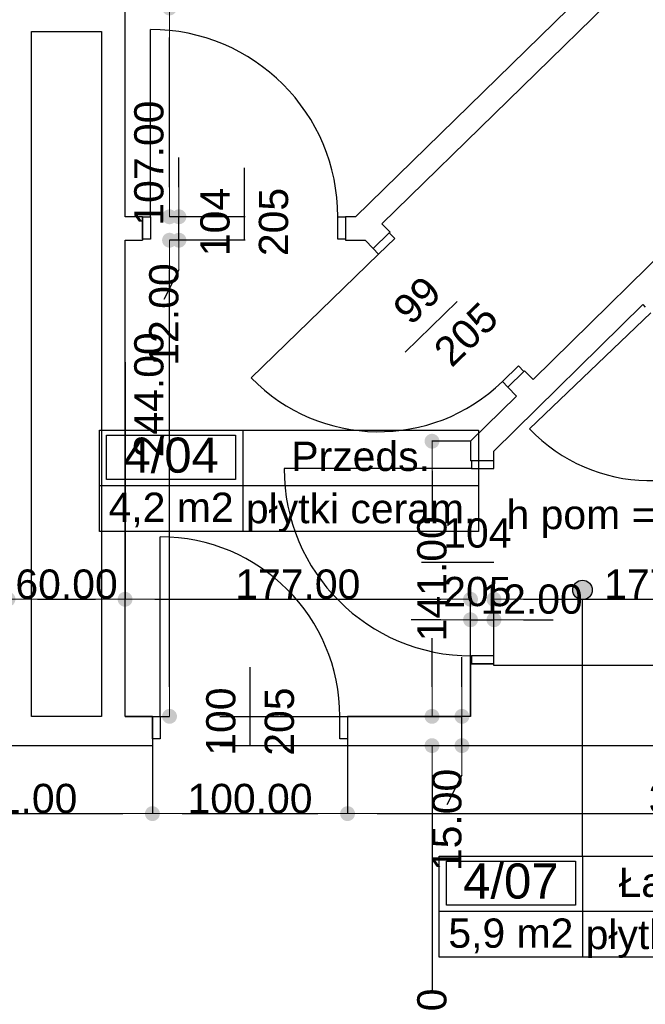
# Model space of a CAD drawing. Header units: millimetres. Extents: x -166872 to -65719, y 14266 to 44345.
# Tile 19 of 65: x -140348 to -137142, y 33754 to 38799. Entities that reach past the tile are written whole.
import ezdxf
from ezdxf.enums import TextEntityAlignment as Align

# ---------------------------------------------------------------- set-up
doc = ezdxf.new("R2010")
doc.units = ezdxf.units.MM
doc.header["$MEASUREMENT"] = 0
for name, color, linetype in [('Drzwi', 7, 'Continuous'), ('Linia', 7, 'Continuous'), ('Obiekt', 7, 'Continuous'), ('Strefa', 7, 'Continuous'), ('Słup', 7, 'Continuous'), ('Tekst', 7, 'Continuous'), ('Wymiary', 63, 'Continuous'), ('Ściana', 7, 'Continuous')]:
    doc.layers.add(name, color=color, linetype=linetype)
doc.styles.add('Arial', font='txt')
doc.styles.add('Times new roman', font='txt')
doc.dimstyles.new('GENERATED_STYLE__1', dxfattribs={"dimtxt": 150, "dimasz": 152, "dimexe": 0.18, "dimexo": 0, "dimgap": 0.09, "dimtad": 1, "dimtih": 1, "dimtoh": 1, "dimlfac": 0.1, "dimzin": 0, "dimdsep": 46, "dimtxsty": 'Arial', "dimblk": 'ARROWHEAD_11', "dimblk1": 'ARROWHEAD_11', "dimblk2": 'ARROWHEAD_11', "dimcen": 0.09, "dimclrd": 114, "dimclre": 114, "dimclrt": 114, "dimazin": 0, "dimtfac": 1, "dimtdec": 4, "dimtmove": 0, "dimatfit": 3, "dimfxl": 1, "dimtolj": 1, "dimtzin": 0, "dimarcsym": 0})
doc.dimstyles.new('GENERATED_STYLE__2', dxfattribs={"dimtxt": 150, "dimasz": 152, "dimexe": 0.18, "dimexo": 0, "dimgap": 0.09, "dimtad": 1, "dimlfac": 0.1, "dimzin": 0, "dimdsep": 46, "dimtxsty": 'Arial', "dimblk": 'ARROWHEAD_11', "dimblk1": 'ARROWHEAD_11', "dimblk2": 'ARROWHEAD_11', "dimcen": 0.09, "dimclrd": 114, "dimclre": 114, "dimclrt": 114, "dimazin": 0, "dimtfac": 1, "dimtdec": 4, "dimtmove": 0, "dimatfit": 3, "dimfxl": 1, "dimtolj": 1, "dimtzin": 0, "dimarcsym": 0})
doc.dimstyles.new('GENERATED_STYLE__3', dxfattribs={"dimtxt": 150, "dimasz": 152, "dimexe": 0.18, "dimexo": 0, "dimgap": 0.09, "dimtad": 1, "dimlfac": 0.1, "dimzin": 0, "dimdsep": 46, "dimtxsty": 'Arial', "dimblk": 'ARROWHEAD_11', "dimblk1": 'ARROWHEAD_11', "dimblk2": 'ARROWHEAD_11', "dimcen": 0.09, "dimclrd": 114, "dimclre": 114, "dimclrt": 114, "dimazin": 0, "dimtfac": 1, "dimtdec": 4, "dimtmove": 2, "dimatfit": 3, "dimfxl": 1, "dimtolj": 1, "dimtzin": 0, "dimarcsym": 0})
doc.dimstyles.new('GENERATED_STYLE__4', dxfattribs={"dimtxt": 150, "dimasz": 152, "dimexe": 0.18, "dimexo": 0, "dimgap": 0.09, "dimtad": 1, "dimtih": 1, "dimtoh": 1, "dimlfac": 0.1, "dimzin": 0, "dimdsep": 46, "dimtxsty": 'Arial', "dimblk": 'ARROWHEAD_11', "dimblk1": 'ARROWHEAD_11', "dimblk2": 'ARROWHEAD_11', "dimcen": 0.09, "dimclrd": 114, "dimclre": 114, "dimclrt": 114, "dimazin": 0, "dimtfac": 1, "dimtdec": 4, "dimtmove": 2, "dimatfit": 3, "dimfxl": 1, "dimtolj": 1, "dimtzin": 0, "dimarcsym": 0})

# ---------------------------------------------------------------- blocks, each defined once
blk = doc.blocks.new('Przeds._4_04_4', base_point=(-139205.1, 36413))
at = {"layer": 'Strefa'}
for p, q in [((-139939.2, 36695.8), (-137997, 36695.8)), ((-139939.2, 36177.3), (-139939.2, 36695.8)), ((-139205.1, 36695.8), (-139205.1, 36177.3)), ((-137997, 36695.8), (-137997, 36177.3)), ((-139902.5, 36669.9), (-139241.8, 36669.9)), ((-139902.5, 36443.6), (-139902.5, 36669.9)), ((-139241.8, 36669.9), (-139241.8, 36443.6)), ((-139241.8, 36443.6), (-139902.5, 36443.6)), ((-139939.2, 36413), (-137997, 36413)), ((-137997, 36177.3), (-139939.2, 36177.3))]:
    blk.add_line(p, q, dxfattribs=at)
at = {"layer": 'Strefa', "style": 'Arial'}
for tag, height, p in [('ROOM_NUMBER', 180, (-139572.1, 36567.9)), ('ROOM_NAME', 150, (-138601, 36561.8)), ('ROOM_CALC_AREA', 150, (-139572.1, 36300.9)), ('floor_f', 150, (-138601, 36293.9))]:
    blk.add_attdef(tag, text='', height=height, dxfattribs=at).set_placement(p, align=Align.MIDDLE_CENTER)
blk = doc.blocks.new('Łazienka_4_07_7', base_point=(-137464.3, 34230.6))
at = {"layer": 'Strefa'}
for p, q in [((-138198.3, 34513.4), (-136256.1, 34513.4)), ((-138198.3, 33994.9), (-138198.3, 34513.4)), ((-137464.3, 34513.4), (-137464.3, 33994.9)), ((-136256.1, 34513.4), (-136256.1, 33994.9)), ((-138161.6, 34487.5), (-137501, 34487.5)), ((-138161.6, 34261.2), (-138161.6, 34487.5)), ((-137501, 34487.5), (-137501, 34261.2)), ((-137501, 34261.2), (-138161.6, 34261.2)), ((-138198.3, 34230.6), (-136256.1, 34230.6)), ((-136256.1, 33994.9), (-138198.3, 33994.9))]:
    blk.add_line(p, q, dxfattribs=at)
at = {"layer": 'Strefa', "style": 'Arial'}
for tag, height, p in [('ROOM_NUMBER', 180, (-137831.3, 34385.5)), ('ROOM_NAME', 150, (-136860.2, 34379.4)), ('ROOM_CALC_AREA', 150, (-137831.3, 34118.5)), ('floor_f', 150, (-136860.2, 34111.5))]:
    blk.add_attdef(tag, text='', height=height, dxfattribs=at).set_placement(p, align=Align.MIDDLE_CENTER)
blk = doc.blocks.new('ARROWHEAD_11')
at = {"color": 0, "linetype": 'Continuous', "lineweight": 0}
blk.add_line((0, 0), (-1, 0), dxfattribs=at)
at = {"color": 0, "linetype": 'Continuous', "lineweight": 0, "const_width": 0.25, "flags": 128}
blk.add_lwpolyline([(-0.125, 0, 1), (0.125, 0, 1)], format="xyb", close=True, dxfattribs=at)
blk = doc.blocks.new('*D5683')
at = {"layer": 'Defpoints', "color": 0}
for p in [(-141078, 35079.3), (-139668, 35079.3), (-139668, 34730.8)]:
    blk.add_point(p, dxfattribs=at)
at = {"layer": 'Wymiary', "color": 114, "lineweight": -2}
for p, q in [((-141078, 35079.3), (-141078, 34730.6)), ((-139668, 35079.3), (-139668, 34730.6)), ((-140926, 34730.8), (-139820, 34730.8))]:
    blk.add_line(p, q, dxfattribs=at)
at = {"layer": 'Wymiary', "color": 114, "lineweight": -2, "xscale": 152, "yscale": 152, "zscale": 152, "rotation": 180}
blk.add_blockref('ARROWHEAD_11', (-141078, 34730.8), dxfattribs=at)
at = {"layer": 'Wymiary', "color": 114, "lineweight": -2, "xscale": 152, "yscale": 152, "zscale": 152}
blk.add_blockref('ARROWHEAD_11', (-139668, 34730.8), dxfattribs=at)
at = {"layer": 'Wymiary', "color": 114, "lineweight": 13, "insert": (-140373, 34807.5), "char_height": 150, "attachment_point": 5, "style": 'Arial'}
blk.add_mtext('\\A1;141.00', dxfattribs=at)
blk = doc.blocks.new('*D5684')
at = {"layer": 'Defpoints', "color": 0}
for p in [(-139668, 35079.3), (-138668, 35079.3), (-138668, 34730.8)]:
    blk.add_point(p, dxfattribs=at)
at = {"layer": 'Wymiary', "color": 114, "lineweight": -2}
for p, q in [((-139668, 35079.3), (-139668, 34730.6)), ((-138668, 35079.3), (-138668, 34730.6)), ((-139516, 34730.8), (-138820, 34730.8))]:
    blk.add_line(p, q, dxfattribs=at)
at = {"layer": 'Wymiary', "color": 114, "lineweight": -2, "xscale": 152, "yscale": 152, "zscale": 152, "rotation": 180}
blk.add_blockref('ARROWHEAD_11', (-139668, 34730.8), dxfattribs=at)
at = {"layer": 'Wymiary', "color": 114, "lineweight": -2, "xscale": 152, "yscale": 152, "zscale": 152}
blk.add_blockref('ARROWHEAD_11', (-138668, 34730.8), dxfattribs=at)
at = {"layer": 'Wymiary', "color": 114, "lineweight": 13, "insert": (-139168, 34807.5), "char_height": 150, "attachment_point": 5, "style": 'Arial'}
blk.add_mtext('\\A1;100.00', dxfattribs=at)
blk = doc.blocks.new('*D5685')
at = {"layer": 'Defpoints', "color": 0}
for p in [(-138668, 35079.3), (-134828, 35079.3), (-134828, 34730.8)]:
    blk.add_point(p, dxfattribs=at)
at = {"layer": 'Wymiary', "color": 114, "lineweight": -2}
for p, q in [((-138668, 35079.3), (-138668, 34730.6)), ((-134828, 35079.3), (-134828, 34730.6)), ((-138516, 34730.8), (-134980, 34730.8))]:
    blk.add_line(p, q, dxfattribs=at)
at = {"layer": 'Wymiary', "color": 114, "lineweight": -2, "xscale": 152, "yscale": 152, "zscale": 152, "rotation": 180}
blk.add_blockref('ARROWHEAD_11', (-138668, 34730.8), dxfattribs=at)
at = {"layer": 'Wymiary', "color": 114, "lineweight": -2, "xscale": 152, "yscale": 152, "zscale": 152}
blk.add_blockref('ARROWHEAD_11', (-134828, 34730.8), dxfattribs=at)
at = {"layer": 'Wymiary', "color": 114, "lineweight": 13, "insert": (-136804.9, 34807.5), "char_height": 150, "attachment_point": 5, "style": 'Arial'}
blk.add_mtext('\\A1;384.00', dxfattribs=at)
blk = doc.blocks.new('*D5773')
at = {"layer": 'Defpoints', "color": 0}
for p in [(-139323, 35079.3), (-138235.3, 35079.3), (-133833, 31949.3)]:
    blk.add_point(p, dxfattribs=at)
at = {"layer": 'Wymiary', "color": 114, "lineweight": -2}
for p, q in [((-139323, 35079.3), (-138235.1, 35079.3)), ((-138235.3, 34927.3), (-138235.3, 33825.4)), ((-138235.3, 32101.3), (-138235.3, 33203.2)), ((-133833, 31949.3), (-138235.5, 31949.3))]:
    blk.add_line(p, q, dxfattribs=at)
at = {"layer": 'Wymiary', "color": 114, "lineweight": -2, "xscale": 152, "yscale": 152, "zscale": 152}
for p, rotation in [((-138235.3, 35079.3), 90), ((-138235.3, 31949.3), 270)]:
    blk.add_blockref('ARROWHEAD_11', p, dxfattribs=dict(at, rotation=rotation))
at = {"layer": 'Wymiary', "color": 114, "lineweight": 13, "insert": (-138235.3, 33514.3), "char_height": 150, "attachment_point": 5, "rotation": 90, "style": 'Arial'}
blk.add_mtext('\\A1;313.00', dxfattribs=at)
blk = doc.blocks.new('*D5774')
at = {"layer": 'Defpoints', "color": 0}
for p in [(-139323, 35229.3), (-138081.9, 35229.3), (-139323, 35079.3)]:
    blk.add_point(p, dxfattribs=at)
at = {"layer": 'Wymiary', "color": 114, "lineweight": -2}
for p, q in [((-138081.9, 35381.3), (-138081.9, 35533.3)), ((-139323, 35229.3), (-138081.8, 35229.3)), ((-138081.9, 35079.3), (-138081.9, 35229.3)), ((-139323, 35079.3), (-138081.8, 35079.3)), ((-138081.9, 34927.3), (-138158.6, 34775.3))]:
    blk.add_line(p, q, dxfattribs=at)
at = {"layer": 'Wymiary', "color": 114, "lineweight": -2, "xscale": 152, "yscale": 152, "zscale": 152}
for p, rotation in [((-138081.9, 35229.3), 270), ((-138081.9, 35079.3), 90)]:
    blk.add_blockref('ARROWHEAD_11', p, dxfattribs=dict(at, rotation=rotation))
at = {"layer": 'Wymiary', "color": 114, "lineweight": 13, "insert": (-138158.6, 34698.6), "char_height": 150, "attachment_point": 5, "rotation": 90, "style": 'Arial'}
blk.add_mtext('\\A1;15.00', dxfattribs=at)
blk = doc.blocks.new('*D5775')
at = {"layer": 'Defpoints', "color": 0}
for p in [(-138235.3, 36639.3), (-138038, 36639.3), (-139323, 35229.3)]:
    blk.add_point(p, dxfattribs=at)
at = {"layer": 'Wymiary', "color": 114, "lineweight": -2}
for p, q in [((-138038, 36639.3), (-138235.5, 36639.3)), ((-138235.3, 36487.3), (-138235.3, 36238.5)), ((-138235.3, 35381.3), (-138235.3, 35630.2)), ((-139323, 35229.3), (-138235.1, 35229.3))]:
    blk.add_line(p, q, dxfattribs=at)
at = {"layer": 'Wymiary', "color": 114, "lineweight": -2, "xscale": 152, "yscale": 152, "zscale": 152}
for p, rotation in [((-138235.3, 36639.3), 90), ((-138235.3, 35229.3), 270)]:
    blk.add_blockref('ARROWHEAD_11', p, dxfattribs=dict(at, rotation=rotation))
at = {"layer": 'Wymiary', "color": 114, "lineweight": 13, "insert": (-138235.3, 35934.3), "char_height": 150, "attachment_point": 5, "rotation": 90, "style": 'Arial'}
blk.add_mtext('\\A1;141.00', dxfattribs=at)
blk = doc.blocks.new('*D5803')
at = {"layer": 'Defpoints', "color": 0}
for p in [(-139580.3, 37669.3), (-139193, 37669.3), (-139808, 35229.3)]:
    blk.add_point(p, dxfattribs=at)
at = {"layer": 'Wymiary', "color": 114, "lineweight": -2}
for p, q in [((-139193, 37669.3), (-139580.5, 37669.3)), ((-139580.3, 35381.3), (-139580.3, 37517.3)), ((-139808, 35229.3), (-139580.1, 35229.3))]:
    blk.add_line(p, q, dxfattribs=at)
at = {"layer": 'Wymiary', "color": 114, "lineweight": -2, "xscale": 152, "yscale": 152, "zscale": 152}
for p, rotation in [((-139580.3, 37669.3), 90), ((-139580.3, 35229.3), 270)]:
    blk.add_blockref('ARROWHEAD_11', p, dxfattribs=dict(at, rotation=rotation))
at = {"layer": 'Wymiary', "color": 114, "lineweight": 13, "insert": (-139685.3, 36877), "char_height": 150, "attachment_point": 5, "rotation": 90, "style": 'Arial'}
blk.add_mtext('\\A1;244.00', dxfattribs=at)
blk = doc.blocks.new('*D5804')
at = {"layer": 'Defpoints', "color": 0}
for p in [(-139532, 37789.3), (-139193, 37789.3), (-139193, 37669.3)]:
    blk.add_point(p, dxfattribs=at)
at = {"layer": 'Wymiary', "color": 114, "lineweight": -2}
for p, q in [((-139532, 37941.3), (-139532, 38093.3)), ((-139193, 37789.3), (-139532.2, 37789.3)), ((-139532, 37669.3), (-139532, 37789.3)), ((-139193, 37669.3), (-139532.2, 37669.3)), ((-139532, 37517.3), (-139608.7, 37365.3))]:
    blk.add_line(p, q, dxfattribs=at)
at = {"layer": 'Wymiary', "color": 114, "lineweight": -2, "xscale": 152, "yscale": 152, "zscale": 152}
for p, rotation in [((-139532, 37789.3), 270), ((-139532, 37669.3), 90)]:
    blk.add_blockref('ARROWHEAD_11', p, dxfattribs=dict(at, rotation=rotation))
at = {"layer": 'Wymiary', "color": 114, "lineweight": 13, "insert": (-139608.7, 37288.6), "char_height": 150, "attachment_point": 5, "rotation": 90, "style": 'Arial'}
blk.add_mtext('\\A1;12.00', dxfattribs=at)
blk = doc.blocks.new('*D5805')
at = {"layer": 'Defpoints', "color": 0}
for p in [(-139808, 38859.3), (-139580.3, 38859.3), (-139193, 37789.3)]:
    blk.add_point(p, dxfattribs=at)
at = {"layer": 'Wymiary', "color": 114, "lineweight": -2}
for p, q in [((-139808, 38859.3), (-139580.1, 38859.3)), ((-139580.3, 37941.3), (-139580.3, 38707.3)), ((-139193, 37789.3), (-139580.5, 37789.3))]:
    blk.add_line(p, q, dxfattribs=at)
at = {"layer": 'Wymiary', "color": 114, "lineweight": -2, "xscale": 152, "yscale": 152, "zscale": 152}
for p, rotation in [((-139580.3, 38859.3), 90), ((-139580.3, 37789.3), 270)]:
    blk.add_blockref('ARROWHEAD_11', p, dxfattribs=dict(at, rotation=rotation))
at = {"layer": 'Wymiary', "color": 114, "lineweight": 13, "insert": (-139685.3, 38064.3), "char_height": 150, "attachment_point": 5, "rotation": 90, "style": 'Arial'}
blk.add_mtext('\\A1;107.00', dxfattribs=at)
blk = doc.blocks.new('*D5887')
at = {"layer": 'Defpoints', "color": 0}
for p in [(-139808, 37044.3), (-139808, 35829.3), (-140408, 35489.3)]:
    blk.add_point(p, dxfattribs=at)
at = {"layer": 'Wymiary', "color": 114, "lineweight": -2}
for p, q in [((-139808, 37044.3), (-139808, 35829.1)), ((-140408, 35489.3), (-140408, 35829.5)), ((-140256, 35829.3), (-139960, 35829.3))]:
    blk.add_line(p, q, dxfattribs=at)
at = {"layer": 'Wymiary', "color": 114, "lineweight": -2, "xscale": 152, "yscale": 152, "zscale": 152, "rotation": 180}
blk.add_blockref('ARROWHEAD_11', (-140408, 35829.3), dxfattribs=at)
at = {"layer": 'Wymiary', "color": 114, "lineweight": -2, "xscale": 152, "yscale": 152, "zscale": 152}
blk.add_blockref('ARROWHEAD_11', (-139808, 35829.3), dxfattribs=at)
at = {"layer": 'Wymiary', "color": 114, "lineweight": 13, "insert": (-140108, 35906), "char_height": 150, "attachment_point": 5, "style": 'Arial'}
blk.add_mtext('\\A1;60.00', dxfattribs=at)
blk = doc.blocks.new('*D5888')
at = {"layer": 'Defpoints', "color": 0}
for p in [(-139808, 37044.3), (-138038, 35829.3), (-138038, 35229.3)]:
    blk.add_point(p, dxfattribs=at)
at = {"layer": 'Wymiary', "color": 114, "lineweight": -2}
for p, q in [((-139808, 37044.3), (-139808, 35829.1)), ((-139656, 35829.3), (-138190, 35829.3)), ((-138038, 35229.3), (-138038, 35829.5))]:
    blk.add_line(p, q, dxfattribs=at)
at = {"layer": 'Wymiary', "color": 114, "lineweight": -2, "xscale": 152, "yscale": 152, "zscale": 152, "rotation": 180}
blk.add_blockref('ARROWHEAD_11', (-139808, 35829.3), dxfattribs=at)
at = {"layer": 'Wymiary', "color": 114, "lineweight": -2, "xscale": 152, "yscale": 152, "zscale": 152}
blk.add_blockref('ARROWHEAD_11', (-138038, 35829.3), dxfattribs=at)
at = {"layer": 'Wymiary', "color": 114, "lineweight": 13, "insert": (-138923, 35906), "char_height": 150, "attachment_point": 5, "style": 'Arial'}
blk.add_mtext('\\A1;177.00', dxfattribs=at)
blk = doc.blocks.new('*D5889')
at = {"layer": 'Defpoints', "color": 0}
for p in [(-137918, 35724.3), (-137918, 35489.3), (-138038, 35229.3)]:
    blk.add_point(p, dxfattribs=at)
at = {"layer": 'Wymiary', "color": 114, "lineweight": -2}
for p, q in [((-138190, 35724.3), (-138342, 35724.3)), ((-138038, 35229.3), (-138038, 35724.5)), ((-138038, 35724.3), (-137918, 35724.3)), ((-137918, 35489.3), (-137918, 35724.5)), ((-137766, 35724.3), (-137614, 35724.3))]:
    blk.add_line(p, q, dxfattribs=at)
at = {"layer": 'Wymiary', "color": 114, "lineweight": -2, "xscale": 152, "yscale": 152, "zscale": 152}
blk.add_blockref('ARROWHEAD_11', (-138038, 35724.3), dxfattribs=at)
at = {"layer": 'Wymiary', "color": 114, "lineweight": -2, "xscale": 152, "yscale": 152, "zscale": 152, "rotation": 180}
blk.add_blockref('ARROWHEAD_11', (-137918, 35724.3), dxfattribs=at)
at = {"layer": 'Wymiary', "color": 114, "lineweight": 13, "insert": (-137725.2, 35829.3), "char_height": 150, "attachment_point": 5, "style": 'Arial'}
blk.add_mtext('\\A1;12.00', dxfattribs=at)
blk = doc.blocks.new('*D5890')
at = {"layer": 'Defpoints', "color": 0}
for p in [(-136148, 35974.3), (-136148, 35829.3), (-137918, 35489.3)]:
    blk.add_point(p, dxfattribs=at)
at = {"layer": 'Wymiary', "color": 114, "lineweight": -2}
for p, q in [((-136148, 35974.3), (-136148, 35829.1)), ((-137918, 35489.3), (-137918, 35829.5)), ((-137766, 35829.3), (-136300, 35829.3))]:
    blk.add_line(p, q, dxfattribs=at)
at = {"layer": 'Wymiary', "color": 114, "lineweight": -2, "xscale": 152, "yscale": 152, "zscale": 152, "rotation": 180}
blk.add_blockref('ARROWHEAD_11', (-137918, 35829.3), dxfattribs=at)
at = {"layer": 'Wymiary', "color": 114, "lineweight": -2, "xscale": 152, "yscale": 152, "zscale": 152}
blk.add_blockref('ARROWHEAD_11', (-136148, 35829.3), dxfattribs=at)
at = {"layer": 'Wymiary', "color": 114, "lineweight": 13, "insert": (-137033, 35906), "char_height": 150, "attachment_point": 5, "style": 'Arial'}
blk.add_mtext('\\A1;177.00', dxfattribs=at)
blk = doc.blocks.new('*D5899')
at = {"layer": 'Defpoints', "color": 0}
for p in [(-137198, 40693.8), (-135038, 39722.3), (-135038, 38739.3)]:
    blk.add_point(p, dxfattribs=at)
at = {"layer": 'Wymiary', "color": 114, "lineweight": -2}
for p, q in [((-137198, 40693.8), (-137198, 39722.1)), ((-137046, 39722.3), (-135190, 39722.3)), ((-135038, 38739.3), (-135038, 39722.5))]:
    blk.add_line(p, q, dxfattribs=at)
at = {"layer": 'Wymiary', "color": 114, "lineweight": -2, "xscale": 152, "yscale": 152, "zscale": 152, "rotation": 180}
blk.add_blockref('ARROWHEAD_11', (-137198, 39722.3), dxfattribs=at)
at = {"layer": 'Wymiary', "color": 114, "lineweight": -2, "xscale": 152, "yscale": 152, "zscale": 152}
blk.add_blockref('ARROWHEAD_11', (-135038, 39722.3), dxfattribs=at)
at = {"layer": 'Wymiary', "color": 114, "lineweight": 13, "insert": (-136118, 39799), "char_height": 150, "attachment_point": 5, "style": 'Arial'}
blk.add_mtext('\\A1;216.00', dxfattribs=at)

msp = doc.modelspace()

# ---------------------------------------------------------------- hatches: boundary and pattern name
at = {"layer": 'Linia', "linetype": 'Continuous'}
msp.add_hatch(color=256, dxfattribs=at).paths.add_polyline_path([(-137414.266, 35876.917), (-137418.072, 35896.051), (-137428.911, 35912.272), (-137445.132, 35923.111), (-137464.266, 35926.917), (-137483.4, 35923.111), (-137499.621, 35912.272), (-137510.46, 35896.051), (-137514.266, 35876.917), (-137510.46, 35857.783), (-137499.621, 35841.562), (-137483.4, 35830.723), (-137464.266, 35826.917), (-137445.132, 35830.723), (-137428.911, 35841.562), (-137418.072, 35857.783)])

# ---------------------------------------------------------------- linework, layer by layer
at = {"layer": 'Drzwi'}
for p, q in [((-139678.018, 37789.32), (-139678.018, 38749.32)), ((-139718.018, 37789.32), (-139678.018, 37789.32)), ((-139718.018, 37674.32), (-139718.018, 37789.32)), ((-139718.018, 37789.32), (-139718.018, 37674.32)), ((-139678.018, 37789.32), (-139678.018, 37674.32)), ((-138718.018, 37674.32), (-138718.018, 37789.32)), ((-138718.018, 37789.32), (-138678.018, 37789.32)), ((-138678.018, 37789.32), (-138678.018, 37674.32)), ((-138678.018, 37789.32), (-138678.018, 37674.32)), ((-138454.032, 37706.703), (-138536.546, 37626.6)), ((-138536.546, 37626.6), (-138454.032, 37706.703)), ((-138426.17, 37678.003), (-138454.032, 37706.703)), ((-139678.018, 37674.32), (-139718.018, 37674.32)), ((-138678.018, 37674.32), (-138718.018, 37674.32)), ((-138508.684, 37597.899), (-138426.17, 37678.003)), ((-138508.684, 37597.899), (-139161.615, 36964.038)), ((-138536.546, 37626.6), (-138508.684, 37597.899)), ((-137114.816, 37297.105), (-137736.577, 36702.955)), ((-137792.309, 37025.071), (-137874.822, 36944.968)), ((-137846.96, 36916.267), (-137764.447, 36996.371)), ((-137846.96, 36916.267), (-137764.447, 36996.371)), ((-137764.447, 36996.371), (-137792.309, 37025.071)), ((-137874.822, 36944.968), (-137846.96, 36916.267)), ((-138033.018, 36539.32), (-138033.018, 36499.32)), ((-137918.018, 36539.32), (-138033.018, 36539.32)), ((-137918.018, 36539.32), (-138033.018, 36539.32)), ((-137918.018, 36499.32), (-137918.018, 36539.32)), ((-138033.018, 36499.32), (-138993.018, 36499.32)), ((-138033.018, 36499.32), (-137918.018, 36499.32)), ((-139628.018, 35229.32), (-139628.018, 36149.32)), ((-137918.018, 35539.32), (-138033.018, 35539.32)), ((-138033.018, 35539.32), (-138033.018, 35499.32)), ((-137918.018, 35499.32), (-137918.018, 35539.32)), ((-138033.018, 35499.32), (-137918.018, 35499.32)), ((-137918.018, 35499.32), (-138033.018, 35499.32)), ((-139668.018, 35229.32), (-139628.018, 35229.32)), ((-139668.018, 35114.32), (-139668.018, 35229.32)), ((-139668.018, 35229.32), (-139668.018, 35114.32)), ((-139628.018, 35229.32), (-139628.018, 35114.32)), ((-138708.018, 35114.32), (-138708.018, 35229.32)), ((-138708.018, 35229.32), (-138668.018, 35229.32)), ((-138668.018, 35229.32), (-138668.018, 35114.32)), ((-138668.018, 35229.32), (-138668.018, 35114.32)), ((-139628.018, 35114.32), (-139668.018, 35114.32)), ((-138668.018, 35114.32), (-138708.018, 35114.32))]:
    msp.add_line(p, q, dxfattribs=at)
for centre, radius, start, end in [((-139678.018, 37789.32), 960, 0, 90), ((-138508.684, 37597.899), 910, 224.150921, 314.150921), ((-137114.816, 37297.105), 860, 223.699169, 313.699169), ((-138033.018, 36499.32), 960, 180, 270), ((-139628.018, 35229.32), 920, 0, 90)]:
    msp.add_arc(centre, radius, start, end, dxfattribs=at)
at = {"layer": 'Linia'}
msp.add_line((-137464.266, 34513.446), (-137464.266, 35826.917), dxfattribs=at)
msp.add_circle((-137464.266, 35876.917), 50, dxfattribs=at)
at = {"layer": 'Obiekt'}
for p, q in [((-139198.018, 38040.699), (-139198.018, 37669.32)), ((-138372.119, 37096.336), (-138105.652, 37355.02)), ((-138289.397, 36019.32), (-137918.018, 36019.32)), ((-139168.018, 35480.699), (-139168.018, 35079.32))]:
    msp.add_line(p, q, dxfattribs=at)
at = {"layer": 'Słup'}
msp.add_line((-136948.018, 35489.32), (-137918.018, 35489.32), dxfattribs=at)
at = {"layer": 'Ściana'}
for p, q in [((-139718.018, 37789.32), (-139718.018, 37674.32)), ((-138678.018, 37789.32), (-138678.018, 37674.32)), ((-138536.546, 37626.6), (-138454.032, 37706.703)), ((-138454.032, 37706.703), (-138450.445, 37710.186)), ((-139718.018, 37674.32), (-139718.018, 37669.32)), ((-138678.018, 37674.32), (-138678.018, 37669.32)), ((-137846.96, 36916.267), (-137764.447, 36996.371)), ((-137764.447, 36996.371), (-137760.859, 36999.853)), ((-138033.018, 36539.32), (-138038.018, 36539.32)), ((-137918.018, 36539.32), (-138033.018, 36539.32)), ((-138033.018, 35499.32), (-138038.018, 35499.32)), ((-137918.018, 35499.32), (-138033.018, 35499.32)), ((-139668.018, 35229.32), (-139668.018, 35114.32)), ((-138668.018, 35229.32), (-138668.018, 35114.32)), ((-139668.018, 35114.32), (-139668.018, 35079.32)), ((-138668.018, 35114.32), (-138668.018, 35079.32))]:
    msp.add_line(p, q, dxfattribs=at)
at = {"layer": 'Ściana', "flags": 128}
for points in [[(-137318.018, 39069.8), (-138626.953, 37789.32)], [(-138492.238, 37753.236), (-137198.018, 39019.32)], [(-139808.018, 37789.32), (-139808.018, 38859.32)], [(-140288.018, 38739.32), (-139928.018, 38739.32)], [(-140288.018, 35229.32), (-140288.018, 38739.32)], [(-139928.018, 38739.32), (-139928.018, 35229.32)], [(-136838.018, 37819.32), (-137717.156, 36954.835)], [(-139718.018, 37789.32), (-139808.018, 37789.32)], [(-138626.953, 37789.32), (-138678.018, 37789.32)], [(-138450.445, 37710.186), (-138492.238, 37753.236)], [(-139808.018, 35229.32), (-139808.018, 37669.32)], [(-139808.018, 37669.32), (-139718.018, 37669.32)], [(-138678.018, 37669.32), (-138578.018, 37669.32)], [(-138578.018, 37669.32), (-138536.546, 37626.6)], [(-137918.018, 36589.023), (-137155.083, 37339.243)], [(-137155.083, 37339.243), (-137142.451, 37326.024)], [(-137717.156, 36954.835), (-137760.859, 36999.853)], [(-137846.96, 36916.267), (-137802.721, 36870.697)], [(-137802.721, 36870.697), (-138038.018, 36639.32)], [(-138038.018, 36639.32), (-138038.018, 36539.32)], [(-137918.018, 36539.32), (-137918.018, 36589.023)], [(-138038.018, 35499.32), (-138038.018, 35229.32)], [(-137918.018, 35489.32), (-137918.018, 35499.32)], [(-139928.018, 35229.32), (-140288.018, 35229.32)], [(-139668.018, 35229.32), (-139808.018, 35229.32)], [(-138038.018, 35229.32), (-138668.018, 35229.32)], [(-141078.018, 35079.32), (-139668.018, 35079.32)], [(-138668.018, 35079.32), (-134828.018, 35079.32)]]:
    msp.add_lwpolyline(points, dxfattribs=at)

# ---------------------------------------------------------------- block references
at = {"layer": 'Strefa'}
ref = msp.add_blockref('Przeds._4_04_4', (-139205.123, 36412.989), dxfattribs=at)
ref.add_attrib('ROOM_NAME', 'Przeds.', dxfattribs={"color": 7, "height": 150, "style": 'Arial'}).set_placement((-138601.039, 36561.807), align=Align.MIDDLE_CENTER)
ref.add_attrib('ROOM_NUMBER', '4/04', dxfattribs={"color": 7, "height": 180, "style": 'Arial'}).set_placement((-139572.144, 36567.937), align=Align.MIDDLE_CENTER)
ref.add_attrib('ROOM_CALC_AREA', '4,2 m2', dxfattribs={"color": 7, "height": 150, "style": 'Arial'}).set_placement((-139572.144, 36300.935), align=Align.MIDDLE_CENTER)
ref.add_attrib('floor_f', 'płytki ceram.', dxfattribs={"color": 7, "height": 150, "style": 'Arial'}).set_placement((-138601.039, 36293.889), align=Align.MIDDLE_CENTER)
ref = msp.add_blockref('Łazienka_4_07_7', (-137464.266, 34230.588), dxfattribs=at)
ref.add_attrib('ROOM_NAME', 'Łazienka', dxfattribs={"color": 7, "height": 150, "style": 'Arial'}).set_placement((-136860.182, 34379.406), align=Align.MIDDLE_CENTER)
ref.add_attrib('ROOM_NUMBER', '4/07', dxfattribs={"color": 7, "height": 180, "style": 'Arial'}).set_placement((-137831.286, 34385.536), align=Align.MIDDLE_CENTER)
ref.add_attrib('ROOM_CALC_AREA', '5,9 m2', dxfattribs={"color": 7, "height": 150, "style": 'Arial'}).set_placement((-137831.286, 34118.534), align=Align.MIDDLE_CENTER)
ref.add_attrib('floor_f', 'płytki ceram.', dxfattribs={"color": 7, "height": 150, "style": 'Arial'}).set_placement((-136860.182, 34111.488), align=Align.MIDDLE_CENTER)

# ---------------------------------------------------------------- texts
at = {"layer": 'Obiekt', "char_height": 150, "attachment_point": 7, "style": 'Arial'}
for s, insert, rotation in [('\\A1;{\\fArial|b0|i0|c238|p38;104}', (-139270.55, 37587.66), 90), ('\\A1;{\\fArial|b0|i0|c238|p38;205}', (-138970.55, 37587.66), 90), ('\\A1;{\\fArial|b0|i0|c238|p38;99}', (-138342.601, 37226.079), 44.150921), ('\\A1;{\\fArial|b0|i0|c238|p38;205}', (-138133.636, 37010.827), 44.150921), ('\\A1;{\\fArial|b0|i0|c238|p38;100}', (-139240.55, 35027.66), 90), ('\\A1;{\\fArial|b0|i0|c238|p38;205}', (-138940.55, 35027.66), 90)]:
    msp.add_mtext(s, dxfattribs=dict(at, insert=insert, rotation=rotation))
for s, insert in [('\\A1;{\\fArial|b0|i0|c238|p38;104}', (-138177.845, 36091.852)), ('\\A1;{\\fArial|b0|i0|c238|p38;205}', (-138177.845, 35791.852))]:
    msp.add_mtext(s, dxfattribs=dict(at, insert=insert))
at = {"layer": 'Tekst', "insert": (-137122.798, 36338.867), "char_height": 150, "attachment_point": 2, "style": 'Times new roman'}
msp.add_mtext('\\A1;{\\fArial|b0|i0|c0|p38;h pom = 2,70 m}', dxfattribs=at)

# ---------------------------------------------------------------- dimensions: what is measured, and where the dimension line sits
at = {"layer": 'Wymiary', "lineweight": 13}
for base, p1, p2, dimstyle, picture, middle in [((-135038.018, 39722.325), (-137198.018, 40693.764), (-135038.018, 38739.32), 'GENERATED_STYLE__1', '*D5899', (-136118.018, 39722.325)), ((-139808.018, 35829.323), (-140408.018, 35489.32), (-139808.018, 37044.32), 'GENERATED_STYLE__1', '*D5887', (-140108.018, 35829.323)), ((-138038.018, 35829.323), (-139808.018, 37044.32), (-138038.018, 35229.32), 'GENERATED_STYLE__1', '*D5888', (-138923.018, 35829.323)), ((-136148.018, 35829.323), (-137918.018, 35489.32), (-136148.018, 35974.32), 'GENERATED_STYLE__1', '*D5890', (-137033.018, 35829.323)), ((-137918.018, 35724.323), (-138038.018, 35229.32), (-137918.018, 35489.32), 'GENERATED_STYLE__4', '*D5889', (-137725.189, 35829.323)), ((-139668.018, 34730.82), (-141078.018, 35079.32), (-139668.018, 35079.32), 'GENERATED_STYLE__1', '*D5683', (-140373.018, 34730.82)), ((-138668.018, 34730.82), (-139668.018, 35079.32), (-138668.018, 35079.32), 'GENERATED_STYLE__1', '*D5684', (-139168.018, 34730.82)), ((-134828.018, 34730.82), (-138668.018, 35079.32), (-134828.018, 35079.32), 'GENERATED_STYLE__1', '*D5685', (-136804.933, 34730.82))]:
    dim = msp.add_linear_dim(base=base, p1=p1, p2=p2, dimstyle=dimstyle, dxfattribs=at)
    dim.commit()
    dim.dimension.update_dxf_attribs({"geometry": picture, "text_midpoint": middle, "dimtype": 128})
for base, p1, p2, dimstyle, picture, middle in [((-139580.328, 38859.32), (-139193.018, 37789.32), (-139808.018, 38859.32), 'GENERATED_STYLE__3', '*D5805', (-139685.328, 38064.309)), ((-139531.976, 37789.32), (-139193.018, 37669.32), (-139193.018, 37789.32), 'GENERATED_STYLE__2', '*D5804', (-139608.652, 37288.644)), ((-139580.328, 37669.32), (-139808.018, 35229.32), (-139193.018, 37669.32), 'GENERATED_STYLE__3', '*D5803', (-139685.328, 36876.994)), ((-138235.29, 36639.32), (-139323.018, 35229.32), (-138038.018, 36639.32), 'GENERATED_STYLE__2', '*D5775', (-138235.29, 35934.32)), ((-138081.938, 35229.32), (-139323.018, 35079.32), (-139323.018, 35229.32), 'GENERATED_STYLE__2', '*D5774', (-138158.614, 34698.644)), ((-138235.29, 35079.32), (-133833.018, 31949.281), (-139323.018, 35079.32), 'GENERATED_STYLE__2', '*D5773', (-138235.29, 33514.301))]:
    dim = msp.add_linear_dim(base=base, p1=p1, p2=p2, angle=90, dimstyle=dimstyle, dxfattribs=at)
    dim.commit()
    dim.dimension.update_dxf_attribs({"geometry": picture, "text_midpoint": middle, "dimtype": 128, "text_rotation": 90})

doc.saveas('drawing.dxf')
